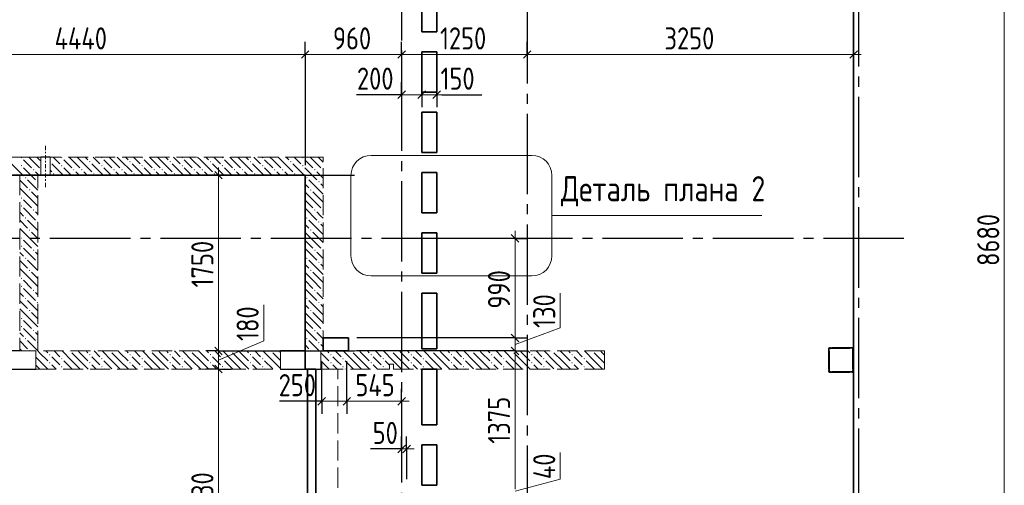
# Model space of a CAD drawing. Header units: millimetres. Extents: x 0 to 43617, y 0 to 59400.
# Tile 21 of 24: x 18022 to 27824, y 43794 to 48426. Entities that reach past the tile are written whole.
import ezdxf

# ---------------------------------------------------------------- set-up
doc = ezdxf.new("R2010")
doc.units = ezdxf.units.MM
doc.linetypes.add('______2', pattern=[270, 200, -70])
doc.linetypes.add('______5', pattern=[1100, 800, -100, 100, -100])
for name, color, linetype, lineweight in [('Standard', 7, 'Continuous', 25), ('ЖБ Балка Вышележаща', 7, 'Continuous', 25), ('Макрос окна_ макрос двери', 7, 'Continuous', 18), ('Оси', 40, '______5', 18), ('Примечания', 7, 'Continuous', 25), ('Размерная выноска', 7, 'Continuous', 13)]:
    doc.layers.add(name, color=color, linetype=linetype, lineweight=lineweight)
for name, color, linetype, lineweight, true_color in [('ЖБ Балка Нижележащая', 7, '______2', 25, 0x8c8cff), ('ЖБ Перекрытие верхний уровень', 7, 'Continuous', 25, 0xe0e0ff), ('ЖБ Стена верхний уровень', 7, 'Continuous', 25, 0x006e00)]:
    doc.layers.add(name, color=color, linetype=linetype, lineweight=lineweight, true_color=true_color)
doc.styles.add('GOST 2.304-81', font='txt')

msp = doc.modelspace()

# ---------------------------------------------------------------- hatches: boundary and pattern name
at = {"layer": 'ЖБ Стена верхний уровень', "linetype": 'Continuous', "lineweight": 18, "transparency": 33554687}
for points in [[(18034.5, 47053.1), (18040.9, 47059.6), (18047.4, 47053.1), (18040.9, 47046.6)], [(18434.5, 47053.1), (18440.9, 47059.6), (18447.4, 47053.1), (18440.9, 47046.6)], [(18834.5, 47053.1), (18840.9, 47059.6), (18847.4, 47053.1), (18840.9, 47046.6)], [(19234.5, 47053.1), (19240.9, 47059.6), (19247.4, 47053.1), (19240.9, 47046.6)], [(19634.5, 47053.1), (19640.9, 47059.6), (19647.4, 47053.1), (19640.9, 47046.6)], [(20034.5, 47053.1), (20040.9, 47059.6), (20047.4, 47053.1), (20040.9, 47046.6)], [(20434.5, 47053.1), (20440.9, 47059.6), (20447.4, 47053.1), (20440.9, 47046.6)], [(20834.5, 47053.1), (20840.9, 47059.6), (20847.4, 47053.1), (20840.9, 47046.6)], [(18034.5, 46973.1), (18040.9, 46979.6), (18047.4, 46973.1), (18040.9, 46966.6)], [(18326.5, 47014.1), (18327.4, 47013.1), (18326.5, 47012.2)], [(18434.5, 46973.1), (18440.9, 46979.6), (18447.4, 46973.1), (18440.9, 46966.6)], [(18714.5, 47013.1), (18721, 47019.6), (18727.4, 47013.1), (18721, 47006.6)], [(18834.5, 46973.1), (18840.9, 46979.6), (18847.4, 46973.1), (18840.9, 46966.6)], [(19114.5, 47013.1), (19121, 47019.6), (19127.4, 47013.1), (19121, 47006.6)], [(19234.5, 46973.1), (19240.9, 46979.6), (19247.4, 46973.1), (19240.9, 46966.6)], [(19514.5, 47013.1), (19521, 47019.6), (19527.4, 47013.1), (19521, 47006.6)], [(19634.5, 46973.1), (19640.9, 46979.6), (19647.4, 46973.1), (19640.9, 46966.6)], [(19914.5, 47013.1), (19921, 47019.6), (19927.4, 47013.1), (19921, 47006.6)], [(20034.5, 46973.1), (20040.9, 46979.6), (20047.4, 46973.1), (20040.9, 46966.6)], [(20314.5, 47013.1), (20321, 47019.6), (20327.4, 47013.1), (20321, 47006.6)], [(20434.5, 46973.1), (20440.9, 46979.6), (20447.4, 46973.1), (20440.9, 46966.6)], [(20714.5, 47013.1), (20721, 47019.6), (20727.4, 47013.1), (20721, 47006.6)], [(20834.5, 46973.1), (20840.9, 46979.6), (20847.4, 46973.1), (20840.9, 46966.6)], [(18074.5, 46853.1), (18081, 46859.6), (18087.5, 46853.1), (18081, 46846.6)], [(18154.4, 46933.1), (18160.9, 46939.6), (18167.4, 46933.1), (18160.9, 46926.6)], [(18354.4, 46893.1), (18360.9, 46899.6), (18367.4, 46893.1), (18360.9, 46886.6)], [(18554.4, 46933.1), (18560.9, 46939.6), (18567.4, 46933.1), (18560.9, 46926.6)], [(18634.5, 46933.1), (18640.9, 46939.6), (18647.4, 46933.1), (18640.9, 46926.6)], [(18754.4, 46893.1), (18760.9, 46899.6), (18767.4, 46893.1), (18760.9, 46886.6)], [(18954.4, 46933.1), (18960.9, 46939.6), (18967.4, 46933.1), (18960.9, 46926.6)], [(19034.5, 46933.1), (19040.9, 46939.6), (19047.4, 46933.1), (19040.9, 46926.6)], [(19154.4, 46893.1), (19160.9, 46899.6), (19167.4, 46893.1), (19160.9, 46886.6)], [(19354.4, 46933.1), (19360.9, 46939.6), (19367.4, 46933.1), (19360.9, 46926.6)], [(19434.5, 46933.1), (19440.9, 46939.6), (19447.4, 46933.1), (19440.9, 46926.6)], [(19554.4, 46893.1), (19560.9, 46899.6), (19567.4, 46893.1), (19560.9, 46886.6)], [(19754.4, 46933.1), (19760.9, 46939.6), (19767.4, 46933.1), (19760.9, 46926.6)], [(19834.5, 46933.1), (19840.9, 46939.6), (19847.4, 46933.1), (19840.9, 46926.6)], [(19954.4, 46893.1), (19960.9, 46899.6), (19967.4, 46893.1), (19960.9, 46886.6)], [(20154.4, 46933.1), (20160.9, 46939.6), (20167.4, 46933.1), (20160.9, 46926.6)], [(20234.5, 46933.1), (20240.9, 46939.6), (20247.4, 46933.1), (20240.9, 46926.6)], [(20354.4, 46893.1), (20360.9, 46899.6), (20367.4, 46893.1), (20360.9, 46886.6)], [(20554.4, 46933.1), (20560.9, 46939.6), (20567.4, 46933.1), (20560.9, 46926.6)], [(20634.5, 46933.1), (20640.9, 46939.6), (20647.4, 46933.1), (20640.9, 46926.6)], [(20754.4, 46893.1), (20760.9, 46899.6), (20767.4, 46893.1), (20760.9, 46886.6)], [(20874.5, 46853.1), (20881, 46859.6), (20887.5, 46853.1), (20881, 46846.6)], [(20954.4, 46933.1), (20960.9, 46939.6), (20967.4, 46933.1), (20960.9, 46926.6)], [(21034.5, 46933.1), (21040.9, 46939.6), (21044, 46936.6), (21044, 46929.7), (21040.9, 46926.6)], [(18194.5, 46813.1), (18201, 46819.6), (18204, 46816.6), (18204, 46809.7), (18201, 46806.6)], [(20994.5, 46813.1), (21001, 46819.6), (21007.5, 46813.1), (21001, 46806.6)], [(18034.5, 46653.1), (18040.9, 46659.6), (18047.4, 46653.1), (18040.9, 46646.6)], [(18114.5, 46733.1), (18121, 46739.6), (18127.5, 46733.1), (18121, 46726.6)], [(20914.5, 46733.1), (20921, 46739.6), (20927.4, 46733.1), (20921, 46726.6)], [(18034.5, 46573.1), (18040.9, 46579.6), (18047.4, 46573.1), (18040.9, 46566.6)], [(18074.5, 46453.1), (18081, 46459.6), (18087.5, 46453.1), (18081, 46446.6)], [(18154.4, 46533.1), (18160.9, 46539.6), (18167.4, 46533.1), (18160.9, 46526.6)], [(20874.5, 46453.1), (20881, 46459.6), (20887.5, 46453.1), (20881, 46446.6)], [(20954.4, 46533.1), (20960.9, 46539.6), (20967.4, 46533.1), (20960.9, 46526.6)], [(21034.5, 46533.1), (21040.9, 46539.6), (21044, 46536.6), (21044, 46529.7), (21040.9, 46526.6)], [(18194.5, 46413.1), (18201, 46419.6), (18204, 46416.6), (18204, 46409.7), (18201, 46406.6)], [(20994.5, 46413.1), (21001, 46419.6), (21007.5, 46413.1), (21001, 46406.6)], [(18114.5, 46333.1), (18121, 46339.6), (18127.5, 46333.1), (18121, 46326.6)], [(20914.5, 46333.1), (20921, 46339.6), (20927.4, 46333.1), (20921, 46326.6)], [(18034.5, 46253.1), (18040.9, 46259.6), (18047.4, 46253.1), (18040.9, 46246.6)], [(18034.5, 46173.1), (18040.9, 46179.6), (18047.4, 46173.1), (18040.9, 46166.6)], [(18154.4, 46133.1), (18160.9, 46139.6), (18167.4, 46133.1), (18160.9, 46126.6)], [(20954.4, 46133.1), (20960.9, 46139.6), (20967.4, 46133.1), (20960.9, 46126.6)], [(21034.5, 46133.1), (21040.9, 46139.6), (21044, 46136.6), (21044, 46129.7), (21040.9, 46126.6)], [(18074.5, 46053.1), (18081, 46059.6), (18087.5, 46053.1), (18081, 46046.6)], [(18194.5, 46013.1), (18201, 46019.6), (18204, 46016.6), (18204, 46009.7), (18201, 46006.6)], [(20874.5, 46053.1), (20881, 46059.6), (20887.5, 46053.1), (20881, 46046.6)], [(20994.5, 46013.1), (21001, 46019.6), (21007.5, 46013.1), (21001, 46006.6)], [(18114.5, 45933.1), (18121, 45939.6), (18127.5, 45933.1), (18121, 45926.6)], [(20914.5, 45933.1), (20921, 45939.6), (20927.4, 45933.1), (20921, 45926.6)], [(18034.5, 45853.1), (18040.9, 45859.6), (18047.4, 45853.1), (18040.9, 45846.6)], [(18034.5, 45773.1), (18040.9, 45779.6), (18047.4, 45773.1), (18040.9, 45766.6)], [(18154.4, 45733.1), (18160.9, 45739.6), (18167.4, 45733.1), (18160.9, 45726.6)], [(20954.4, 45733.1), (20960.9, 45739.6), (20967.4, 45733.1), (20960.9, 45726.6)], [(21034.5, 45733.1), (21040.9, 45739.6), (21044, 45736.6), (21044, 45729.7), (21040.9, 45726.6)], [(18074.5, 45653.1), (18081, 45659.6), (18087.5, 45653.1), (18081, 45646.6)], [(18194.5, 45613.1), (18201, 45619.6), (18204, 45616.6), (18204, 45609.7), (18201, 45606.6)], [(20874.5, 45653.1), (20881, 45659.6), (20887.5, 45653.1), (20881, 45646.6)], [(20994.5, 45613.1), (21001, 45619.6), (21007.5, 45613.1), (21001, 45606.6)], [(18114.5, 45533.1), (18121, 45539.6), (18127.5, 45533.1), (18121, 45526.6)], [(20914.5, 45533.1), (20921, 45539.6), (20927.4, 45533.1), (20921, 45526.6)], [(18034.5, 45453.1), (18040.9, 45459.6), (18047.4, 45453.1), (18040.9, 45446.6)], [(18034.5, 45373.1), (18040.9, 45379.6), (18047.4, 45373.1), (18040.9, 45366.6)], [(18154.4, 45333.1), (18160.9, 45339.6), (18167.4, 45333.1), (18160.9, 45326.6)], [(20954.4, 45333.1), (20960.9, 45339.6), (20967.4, 45333.1), (20960.9, 45326.6)], [(21034.5, 45333.1), (21040.9, 45339.6), (21044, 45336.6), (21044, 45329.7), (21040.9, 45326.6)], [(18074.5, 45253.1), (18081, 45259.6), (18087.5, 45253.1), (18081, 45246.6)], [(18194.5, 45213.1), (18201, 45219.6), (18204, 45216.6), (18204, 45209.7), (18201, 45206.6)], [(20874.5, 45253.1), (20881, 45259.6), (20887.5, 45253.1), (20881, 45246.6)], [(20994.5, 45213.1), (21001, 45219.6), (21007.5, 45213.1), (21001, 45206.6)], [(18114.5, 45133.1), (18121, 45139.6), (18127.5, 45133.1), (18124.3, 45130), (18117.6, 45130)], [(18314.5, 45093.1), (18321, 45099.6), (18327.4, 45093.1), (18321, 45086.6)], [(18524.3, 45130), (18521, 45126.6), (18517.6, 45130)], [(18714.5, 45093.1), (18721, 45099.6), (18727.4, 45093.1), (18721, 45086.6)], [(18924.3, 45130), (18921, 45126.6), (18917.6, 45130)], [(19114.5, 45093.1), (19121, 45099.6), (19127.4, 45093.1), (19121, 45086.6)], [(19324.3, 45130), (19321, 45126.6), (19317.6, 45130)], [(19514.5, 45093.1), (19521, 45099.6), (19527.4, 45093.1), (19521, 45086.6)], [(19724.3, 45130), (19721, 45126.6), (19717.6, 45130)], [(19914.5, 45093.1), (19921, 45099.6), (19927.4, 45093.1), (19921, 45086.6)], [(20124.3, 45130), (20121, 45126.6), (20117.6, 45130)], [(20314.5, 45093.1), (20321, 45099.6), (20327.4, 45093.1), (20321, 45086.6)], [(20524.3, 45130), (20521, 45126.6), (20517.6, 45130)], [(20914.5, 45133.1), (20921, 45139.6), (20927.4, 45133.1), (20924.3, 45130), (20917.6, 45130)], [(21114.5, 45093.1), (21121, 45099.6), (21127.4, 45093.1), (21121, 45086.6)], [(21324.3, 45130), (21321, 45126.6), (21317.6, 45130)], [(21514.5, 45093.1), (21521, 45099.6), (21527.4, 45093.1), (21521, 45086.6)], [(21724.3, 45130), (21721, 45126.6), (21717.6, 45130)], [(21914.5, 45093.1), (21921, 45099.6), (21927.4, 45093.1), (21921, 45086.6)], [(22124.3, 45130), (22121, 45126.6), (22117.6, 45130)], [(22314.5, 45093.1), (22321, 45099.6), (22327.4, 45093.1), (22321, 45086.6)], [(22524.3, 45130), (22521, 45126.6), (22517.6, 45130)], [(22714.5, 45093.1), (22721, 45099.6), (22727.4, 45093.1), (22721, 45086.6)], [(22924.3, 45130), (22921, 45126.6), (22917.6, 45130)], [(23114.5, 45093.1), (23121, 45099.6), (23127.4, 45093.1), (23121, 45086.6)], [(23324.3, 45130), (23321, 45126.6), (23317.6, 45130)], [(23514.5, 45093.1), (23521, 45099.6), (23527.4, 45093.1), (23521, 45086.6)], [(23724.3, 45130), (23721, 45126.6), (23717.6, 45130)], [(26314.5, 45093.1), (26321, 45099.6), (26324, 45096.6), (26324, 45089.7), (26321, 45086.6)], [(18314.5, 45013.1), (18321, 45019.6), (18327.4, 45013.1), (18321, 45006.6)], [(18434.5, 45053.1), (18440.9, 45059.6), (18447.4, 45053.1), (18440.9, 45046.6)], [(18714.5, 45013.1), (18721, 45019.6), (18727.4, 45013.1), (18721, 45006.6)], [(18834.5, 45053.1), (18840.9, 45059.6), (18847.4, 45053.1), (18840.9, 45046.6)], [(19114.5, 45013.1), (19121, 45019.6), (19127.4, 45013.1), (19121, 45006.6)], [(19234.5, 45053.1), (19240.9, 45059.6), (19247.4, 45053.1), (19240.9, 45046.6)], [(19514.5, 45013.1), (19521, 45019.6), (19527.4, 45013.1), (19521, 45006.6)], [(19634.5, 45053.1), (19640.9, 45059.6), (19647.4, 45053.1), (19640.9, 45046.6)], [(19914.5, 45013.1), (19921, 45019.6), (19927.4, 45013.1), (19921, 45006.6)], [(20034.5, 45053.1), (20040.9, 45059.6), (20047.4, 45053.1), (20040.9, 45046.6)], [(20314.5, 45013.1), (20321, 45019.6), (20327.4, 45013.1), (20321, 45006.6)], [(20434.5, 45053.1), (20440.9, 45059.6), (20447.4, 45053.1), (20440.9, 45046.6)], [(21114.5, 45013.1), (21121, 45019.6), (21127.4, 45013.1), (21121, 45006.6)], [(21234.5, 45053.1), (21240.9, 45059.6), (21247.4, 45053.1), (21240.9, 45046.6)], [(21514.5, 45013.1), (21521, 45019.6), (21527.4, 45013.1), (21521, 45006.6)], [(21634.5, 45053.1), (21640.9, 45059.6), (21647.4, 45053.1), (21640.9, 45046.6)], [(21914.5, 45013.1), (21921, 45019.6), (21927.4, 45013.1), (21921, 45006.6)], [(22034.5, 45053.1), (22040.9, 45059.6), (22047.4, 45053.1), (22040.9, 45046.6)], [(22314.5, 45013.1), (22321, 45019.6), (22327.4, 45013.1), (22321, 45006.6)], [(22434.5, 45053.1), (22440.9, 45059.6), (22447.4, 45053.1), (22440.9, 45046.6)], [(22714.5, 45013.1), (22721, 45019.6), (22727.4, 45013.1), (22721, 45006.6)], [(22834.5, 45053.1), (22840.9, 45059.6), (22847.4, 45053.1), (22840.9, 45046.6)], [(23114.5, 45013.1), (23121, 45019.6), (23127.4, 45013.1), (23121, 45006.6)], [(23234.5, 45053.1), (23240.9, 45059.6), (23247.4, 45053.1), (23240.9, 45046.6)], [(23514.5, 45013.1), (23521, 45019.6), (23527.4, 45013.1), (23521, 45006.6)], [(23634.5, 45053.1), (23640.9, 45059.6), (23647.4, 45053.1), (23640.9, 45046.6)], [(26314.5, 45013.1), (26321, 45019.6), (26324, 45016.6), (26324, 45009.7), (26321, 45006.6)], [(18434.5, 44973.1), (18440.9, 44979.6), (18447.4, 44973.1), (18440.9, 44966.6)], [(18834.5, 44973.1), (18840.9, 44979.6), (18847.4, 44973.1), (18840.9, 44966.6)], [(19234.5, 44973.1), (19240.9, 44979.6), (19247.4, 44973.1), (19240.9, 44966.6)], [(19634.5, 44973.1), (19640.9, 44979.6), (19647.4, 44973.1), (19640.9, 44966.6)], [(20034.5, 44973.1), (20040.9, 44979.6), (20047.4, 44973.1), (20040.9, 44966.6)], [(20434.5, 44973.1), (20440.9, 44979.6), (20447.4, 44973.1), (20440.9, 44966.6)], [(21234.5, 44973.1), (21240.9, 44979.6), (21247.4, 44973.1), (21240.9, 44966.6)], [(21634.5, 44973.1), (21640.9, 44979.6), (21647.4, 44973.1), (21640.9, 44966.6)], [(22034.5, 44973.1), (22040.9, 44979.6), (22047.4, 44973.1), (22040.9, 44966.6)], [(22434.5, 44973.1), (22440.9, 44979.6), (22447.4, 44973.1), (22440.9, 44966.6)], [(22834.5, 44973.1), (22840.9, 44979.6), (22847.4, 44973.1), (22840.9, 44966.6)], [(23234.5, 44973.1), (23240.9, 44979.6), (23247.4, 44973.1), (23240.9, 44966.6)], [(23634.5, 44973.1), (23640.9, 44979.6), (23647.4, 44973.1), (23640.9, 44966.6)]]:
    msp.add_hatch(color=7, dxfattribs=at).paths.add_polyline_path(points, flags=16)

# ---------------------------------------------------------------- linework, layer by layer
at = {"layer": 'Standard', "color": 7, "linetype": 'Continuous', "lineweight": 13, "transparency": 33554687}
for p, q in [((27824, 50590), (27824, 41910)), ((20864, 48080), (16424, 48080)), ((21824, 48080), (20864, 48080)), ((23074, 48080), (21824, 48080)), ((26324, 48080), (23074, 48080)), ((26324, 48080), (26399, 48080)), ((21824, 47680), (21749, 47680)), ((21824, 47680), (22024, 47680)), ((22024, 47680), (22174, 47680)), ((22174, 47680), (22249, 47680)), ((20001.5, 46880), (20001.5, 46955)), ((22954, 46250), (22954, 46325)), ((23404, 45360), (23404, 45704.1)), ((20451.5, 45230), (20451.5, 45589.7)), ((22954, 45195), (23404, 45360)), ((20001.5, 45040), (20451.5, 45230)), ((20001.5, 45130), (20001.5, 44950)), ((20001.5, 44950), (20001.5, 42420)), ((21029, 44630), (20954, 44630)), ((21279, 44630), (21029, 44630)), ((21824, 44630), (21279, 44630)), ((21824, 44630), (21899, 44630)), ((21824, 44155), (21749, 44155)), ((21874, 44155), (21824, 44155)), ((21874, 44155), (21949, 44155)), ((23404, 43855), (23404, 44120.9)), ((22954, 43735), (23404, 43855))]:
    msp.add_line(p, q, dxfattribs=at)
at = {"layer": 'Standard', "color": 251, "linetype": 'Continuous', "lineweight": -3, "true_color": 0x656565, "transparency": 33554687}
for p, q in [((20864, 48080), (20864, 48205)), ((21824, 48080), (21824, 48205)), ((23074, 48080), (23074, 48205)), ((26324, 48080), (26324, 48205)), ((20864, 48080), (20864, 47955)), ((20864, 48080), (20864, 46980)), ((21824, 48080), (21824, 47955)), ((21824, 48080), (21824, 47777.8)), ((23074, 48080), (23074, 47955)), ((23074, 48080), (23074, 47813.6)), ((26324, 48080), (26324, 47955)), ((26324, 48080), (26324, 47725.1)), ((21824, 47680), (21824, 47805)), ((22024, 47680), (22024, 47805)), ((22174, 47680), (22174, 47805)), ((21824, 47680), (21824, 47555)), ((22024, 47680), (22024, 47555)), ((22174, 47680), (22174, 47555)), ((20001.5, 46880), (19876.5, 46880)), ((20001.5, 46880), (20126.5, 46880)), ((20001.5, 46880), (21354, 46880)), ((22954, 46250), (22129.6, 46250)), ((22954, 46250), (22829, 46250)), ((22954, 46250), (23079, 46250)), ((22954, 45260), (22829, 45260)), ((22954, 45260), (23079, 45260)), ((20001.5, 45130), (19876.5, 45130)), ((20001.5, 45130), (20126.5, 45130)), ((20001.5, 45130), (21354, 45130)), ((22954, 45130), (22829, 45130)), ((22954, 45130), (23079, 45130)), ((20001.5, 44950), (19876.5, 44950)), ((20001.5, 44950), (20126.5, 44950)), ((20001.5, 44950), (20001.5, 44950)), ((21029, 44630), (21029, 44755)), ((21279, 44630), (21279, 44755)), ((21824, 44630), (21824, 44755)), ((21029, 44630), (21029, 44505)), ((21279, 44630), (21279, 44505)), ((21824, 44630), (21824, 44505)), ((21824, 44630), (21824, 44630)), ((21824, 44155), (21824, 44280)), ((21874, 44155), (21874, 44280)), ((21824, 44155), (21824, 44030)), ((21824, 44155), (21824, 43855)), ((21874, 44155), (21874, 44030)), ((21874, 44155), (21874, 43855))]:
    msp.add_line(p, q, dxfattribs=at)
at = {"layer": 'Standard', "color": 7, "linetype": 'Continuous', "lineweight": 25, "transparency": 33554687}
for p, q in [((20901.5, 48117.5), (20826.5, 48042.5)), ((21861.5, 48117.5), (21786.5, 48042.5)), ((23111.5, 48117.5), (23036.5, 48042.5)), ((26361.5, 48117.5), (26286.5, 48042.5)), ((21786.5, 47642.5), (21861.5, 47717.5)), ((21986.5, 47642.5), (22061.5, 47717.5)), ((22136.5, 47642.5), (22211.5, 47717.5)), ((19964, 46917.5), (20039, 46842.5)), ((22916.5, 46287.5), (22991.5, 46212.5)), ((22916.5, 45297.5), (22991.5, 45222.5)), ((19964, 45167.5), (20039, 45092.5)), ((22916.5, 45167.5), (22991.5, 45092.5)), ((19964, 44987.5), (20039, 44912.5)), ((21066.5, 44667.5), (20991.5, 44592.5)), ((21316.5, 44667.5), (21241.5, 44592.5)), ((21861.5, 44667.5), (21786.5, 44592.5)), ((21861.5, 44192.5), (21786.5, 44117.5)), ((21911.5, 44192.5), (21836.5, 44117.5))]:
    msp.add_line(p, q, dxfattribs=at)
at = {"layer": 'Standard', "color": 7, "linetype": 'Continuous', "lineweight": 13, "transparency": 33554687}
for points in [[(20001.5, 46880), (20001.5, 45676.9), (20001.5, 45676.9), (20001.5, 45606.4), (20001.5, 45606.4), (20001.5, 45130)], [(22954, 46250), (22954, 45470.2), (22954, 45470.2), (22954, 45425.1), (22954, 45425.1), (22954, 45298), (22954, 45298), (22954, 45294.6), (22954, 45294.6), (22954, 45260)], [(22954, 45260), (22954, 45178.9), (22954, 45178.9), (22954, 45130)], [(22954, 45130), (22954, 45100.1), (22954, 45100.1), (22954, 43755)]]:
    msp.add_lwpolyline(points, dxfattribs=at)
at = {"layer": 'Standard', "color": 251, "linetype": 'Continuous', "lineweight": -3, "true_color": 0x656565, "transparency": 33554687}
for points in [[(22954, 45260), (22937, 45260), (22937, 45260), (22937, 45260), (22937, 45260), (22915.4, 45260), (22915.4, 45260), (22906.1, 45260), (22906.1, 45260), (21379, 45260)], [(22954, 45130), (22937, 45130), (22937, 45130), (22937, 45130), (22937, 45130), (22904.5, 45130), (22904.5, 45130), (22890.6, 45130), (22890.6, 45130), (21379, 45130)], [(21029, 44630), (21029, 44647), (21029, 44647), (21029, 45030)], [(21279, 44630), (21279, 44647), (21279, 44647), (21279, 45030)]]:
    msp.add_lwpolyline(points, dxfattribs=at)
at = {"layer": 'ЖБ Балка Вышележаща', "color": 7, "linetype": 'Continuous', "lineweight": 35, "transparency": 33554687}
for p, q in [((20969, 44950), (20889, 44950)), ((20889, 44950), (20889, 42420))]:
    msp.add_line(p, q, dxfattribs=at)
at = {"layer": 'ЖБ Балка Нижележащая', "color": 251, "linetype": '______2', "lineweight": 18, "true_color": 0x656565, "transparency": 33554687}
for p, q in [((21189, 44950), (20969, 44950)), ((20969, 44950), (20969, 42420)), ((21189, 42420), (21189, 44950))]:
    msp.add_line(p, q, dxfattribs=at)
at = {"layer": 'ЖБ Перекрытие верхний уровень', "color": 7, "linetype": 'Continuous', "lineweight": 35, "transparency": 33554687}
for p, q in [((26324, 41910), (26324, 50590)), ((22024, 48305), (22024, 48705)), ((22174, 48705), (22174, 48305)), ((22174, 48305), (22024, 48305)), ((22024, 47705), (22024, 48105)), ((22024, 48105), (22174, 48105)), ((22174, 48105), (22174, 47705)), ((22174, 47705), (22024, 47705)), ((22024, 47105), (22024, 47505)), ((22024, 47505), (22174, 47505)), ((22174, 47505), (22174, 47105)), ((22174, 47105), (22024, 47105)), ((20864, 46880), (16424, 46880)), ((20864, 45130), (20864, 46880)), ((22024, 46505), (22024, 46905)), ((22024, 46905), (22174, 46905)), ((22174, 46905), (22174, 46505)), ((22174, 46505), (22024, 46505)), ((22024, 45905), (22024, 46305)), ((22024, 46305), (22174, 46305)), ((22174, 46305), (22174, 45905)), ((22174, 45905), (22024, 45905)), ((22024, 45150), (22024, 45705)), ((22024, 45705), (22174, 45705)), ((22174, 45705), (22174, 45150)), ((21294, 45260), (21044, 45260)), ((21044, 45260), (21044, 45130)), ((21294, 45130), (21294, 45260)), ((20864, 44950), (20864, 45130)), ((21044, 45130), (21294, 45130)), ((22174, 45150), (22024, 45150)), ((20969, 44950), (20864, 44950)), ((20969, 42420), (20969, 44950)), ((22024, 44395), (22024, 44950)), ((22024, 44950), (22174, 44950)), ((22174, 44950), (22174, 44395)), ((22174, 44395), (22024, 44395)), ((22024, 43795), (22024, 44195)), ((22024, 44195), (22174, 44195)), ((22174, 44195), (22174, 43795)), ((22174, 43795), (22024, 43795))]:
    msp.add_line(p, q, dxfattribs=at)
at = {"layer": 'ЖБ Стена верхний уровень', "color": 251, "linetype": '______2', "lineweight": 13, "true_color": 0x656565, "transparency": 33554687}
for p, q in [((18024, 47060), (17894, 47060)), ((18204, 47060), (18024, 47060)), ((18231.5, 47060), (18204, 47060)), ((18231.5, 47060), (18231.5, 46880)), ((18326.5, 46880), (18326.5, 47060)), ((20864, 47060), (18326.5, 47060)), ((21044, 47060), (20864, 47060)), ((21044, 45130), (21044, 47060)), ((17894, 46880), (18024, 46880)), ((18024, 46880), (18024, 45130)), ((18204, 46880), (18231.5, 46880)), ((18204, 45130), (18204, 46880)), ((18326.5, 46880), (20864, 46880)), ((20864, 46880), (20864, 45130)), ((18024, 45130), (18184, 45130)), ((18184, 44950), (18184, 45130)), ((20619, 45130), (18204, 45130)), ((20619, 45130), (20619, 44950)), ((21019, 45130), (20864, 45130)), ((21019, 44950), (21019, 45130)), ((22024, 45130), (21044, 45130)), ((23844, 45130), (22024, 45130)), ((23844, 44950), (23844, 45130)), ((26074.3, 45148.5), (26074, 45145)), ((26074, 45145), (26074, 44935)), ((26075.2, 45151.8), (26074.3, 45148.5)), ((26076.7, 45155), (26075.2, 45151.8)), ((26078.7, 45157.8), (26076.7, 45155)), ((26081.1, 45160.3), (26078.7, 45157.8)), ((26084, 45162.3), (26081.1, 45160.3)), ((26087.2, 45163.8), (26084, 45162.3)), ((26084, 45145), (26084.1, 45146.7)), ((26084, 44935), (26084, 45145)), ((26084.1, 45146.7), (26084.6, 45148.4)), ((26084.6, 45148.4), (26085.3, 45150)), ((26085.3, 45150), (26086.3, 45151.4)), ((26086.3, 45151.4), (26087.6, 45152.7)), ((26090.5, 45164.7), (26087.2, 45163.8)), ((26087.6, 45152.7), (26089, 45153.7)), ((26089, 45153.7), (26090.6, 45154.4)), ((26094, 45165), (26090.5, 45164.7)), ((26090.6, 45154.4), (26092.3, 45154.8)), ((26092.3, 45154.8), (26094, 45155)), ((26304, 45165), (26094, 45165)), ((26094, 45155), (26304, 45155)), ((26307.5, 45164.7), (26304, 45165)), ((26304, 45155), (26305.7, 45154.8)), ((26305.7, 45154.8), (26307.4, 45154.4)), ((26307.4, 45154.4), (26309, 45153.7)), ((26310.8, 45163.8), (26307.5, 45164.7)), ((26309, 45153.7), (26310.4, 45152.7)), ((26310.4, 45152.7), (26311.7, 45151.4)), ((26314, 45162.3), (26310.8, 45163.8)), ((26311.7, 45151.4), (26312.7, 45150)), ((26312.7, 45150), (26313.4, 45148.4)), ((26313.4, 45148.4), (26313.8, 45146.7)), ((26313.8, 45146.7), (26314, 45145)), ((26316.9, 45160.3), (26314, 45162.3)), ((26314, 45145), (26314, 44935)), ((26319.3, 45157.8), (26316.9, 45160.3)), ((26321.3, 45155), (26319.3, 45157.8)), ((26322.8, 45151.8), (26321.3, 45155)), ((26323.7, 45148.5), (26322.8, 45151.8)), ((26324, 45145), (26323.7, 45148.5)), ((26324, 44935), (26324, 45145)), ((21744, 45000), (21704, 45000)), ((21704, 45000), (21704, 44950)), ((21744, 44950), (21744, 45000)), ((18184, 44950), (20619, 44950)), ((21019, 44950), (21044, 44950)), ((21044, 44950), (21704, 44950)), ((21744, 44950), (22024, 44950)), ((22024, 44950), (23844, 44950)), ((26074, 44935), (26074.3, 44931.5)), ((26074.3, 44931.5), (26075.2, 44928.2)), ((26075.2, 44928.2), (26076.7, 44925)), ((26076.7, 44925), (26078.7, 44922.1)), ((26078.7, 44922.1), (26081.1, 44919.7)), ((26081.1, 44919.7), (26084, 44917.7)), ((26084.1, 44933.3), (26084, 44935)), ((26084, 44917.7), (26087.2, 44916.2)), ((26084.6, 44931.6), (26084.1, 44933.3)), ((26085.3, 44930), (26084.6, 44931.6)), ((26086.3, 44928.6), (26085.3, 44930)), ((26087.6, 44927.3), (26086.3, 44928.6)), ((26087.2, 44916.2), (26090.5, 44915.3)), ((26089, 44926.3), (26087.6, 44927.3)), ((26090.6, 44925.6), (26089, 44926.3)), ((26090.5, 44915.3), (26094, 44915)), ((26092.3, 44925.1), (26090.6, 44925.6)), ((26094, 44925), (26092.3, 44925.1)), ((26304, 44925), (26094, 44925)), ((26094, 44915), (26304, 44915)), ((26305.7, 44925.1), (26304, 44925)), ((26304, 44915), (26307.5, 44915.3)), ((26307.4, 44925.6), (26305.7, 44925.1)), ((26309, 44926.3), (26307.4, 44925.6)), ((26307.5, 44915.3), (26310.8, 44916.2)), ((26310.4, 44927.3), (26309, 44926.3)), ((26311.7, 44928.6), (26310.4, 44927.3)), ((26310.8, 44916.2), (26314, 44917.7)), ((26312.7, 44930), (26311.7, 44928.6)), ((26313.4, 44931.6), (26312.7, 44930)), ((26313.8, 44933.3), (26313.4, 44931.6)), ((26314, 44935), (26313.8, 44933.3)), ((26314, 44917.7), (26316.9, 44919.7)), ((26316.9, 44919.7), (26319.3, 44922.1)), ((26319.3, 44922.1), (26321.3, 44925)), ((26321.3, 44925), (26322.8, 44928.2)), ((26322.8, 44928.2), (26323.7, 44931.5)), ((26323.7, 44931.5), (26324, 44935))]:
    msp.add_line(p, q, dxfattribs=at)
at = {"layer": 'ЖБ Стена верхний уровень', "color": 9, "linetype": 'Continuous', "lineweight": 18, "true_color": 0xc7c7c7, "transparency": 33554687}
for p, q in [((18140.9, 47033.1), (18114.1, 47060)), ((18194.1, 47060), (18204, 47050.1)), ((18204, 47050.1), (18221, 47033.1)), ((18381, 47033.1), (18354.1, 47060)), ((18540.9, 47033.1), (18514.1, 47060)), ((18594.1, 47060), (18621, 47033.1)), ((18674.1, 47060), (18701, 47033.1)), ((18781, 47033.1), (18754.1, 47060)), ((18940.9, 47033.1), (18914.1, 47060)), ((18994.1, 47060), (19021, 47033.1)), ((19074.1, 47060), (19101, 47033.1)), ((19181, 47033.1), (19154.1, 47060)), ((19340.9, 47033.1), (19314.1, 47060)), ((19394.1, 47060), (19421, 47033.1)), ((19474.1, 47060), (19501, 47033.1)), ((19581, 47033.1), (19554.1, 47060)), ((19740.9, 47033.1), (19714.1, 47060)), ((19794.1, 47060), (19821, 47033.1)), ((19874.1, 47060), (19901, 47033.1)), ((19981, 47033.1), (19954.1, 47060)), ((20140.9, 47033.1), (20114.1, 47060)), ((20194.1, 47060), (20221, 47033.1)), ((20274.1, 47060), (20301, 47033.1)), ((20381, 47033.1), (20354.1, 47060)), ((20540.9, 47033.1), (20514.1, 47060)), ((20594.1, 47060), (20621, 47033.1)), ((20674.1, 47060), (20701, 47033.1)), ((20781, 47033.1), (20754.1, 47060)), ((20940.9, 47033.1), (20914.1, 47060)), ((20994.1, 47060), (21021, 47033.1)), ((17940.9, 46993.1), (18024, 46910.1)), ((18060.9, 47033.1), (18140.9, 46953.1)), ((18060.9, 46953.1), (18181, 46833.1)), ((18140.9, 47033.1), (18204, 46970.1)), ((18204, 46970.1), (18221, 46953.1)), ((18221, 47033.1), (18231.5, 47022.6)), ((18340.9, 46993.1), (18454.1, 46880)), ((18421, 46993.1), (18381, 47033.1)), ((18460.9, 47033.1), (18540.9, 46953.1)), ((18460.9, 46953.1), (18534.1, 46880)), ((18540.9, 47033.1), (18621, 46953.1)), ((18621, 47033.1), (18740.9, 46913.1)), ((18740.9, 46993.1), (18854.1, 46880)), ((18821, 46993.1), (18781, 47033.1)), ((18860.9, 47033.1), (18940.9, 46953.1)), ((18860.9, 46953.1), (18934.1, 46880)), ((18940.9, 47033.1), (19021, 46953.1)), ((19021, 47033.1), (19140.9, 46913.1)), ((19140.9, 46993.1), (19254.1, 46880)), ((19221, 46993.1), (19181, 47033.1)), ((19260.9, 47033.1), (19340.9, 46953.1)), ((19260.9, 46953.1), (19334.1, 46880)), ((19340.9, 47033.1), (19421, 46953.1)), ((19421, 47033.1), (19540.9, 46913.1)), ((19540.9, 46993.1), (19654.1, 46880)), ((19621, 46993.1), (19581, 47033.1)), ((19660.9, 47033.1), (19740.9, 46953.1)), ((19660.9, 46953.1), (19734.1, 46880)), ((19740.9, 47033.1), (19821, 46953.1)), ((19821, 47033.1), (19940.9, 46913.1)), ((19940.9, 46993.1), (20054.1, 46880)), ((20021, 46993.1), (19981, 47033.1)), ((20060.9, 47033.1), (20140.9, 46953.1)), ((20060.9, 46953.1), (20134.1, 46880)), ((20140.9, 47033.1), (20221, 46953.1)), ((20221, 47033.1), (20340.9, 46913.1)), ((20340.9, 46993.1), (20454.1, 46880)), ((20421, 46993.1), (20381, 47033.1)), ((20460.9, 47033.1), (20540.9, 46953.1)), ((20460.9, 46953.1), (20534.1, 46880)), ((20540.9, 47033.1), (20621, 46953.1)), ((20621, 47033.1), (20740.9, 46913.1)), ((20740.9, 46993.1), (20854.1, 46880)), ((20821, 46993.1), (20781, 47033.1)), ((20860.9, 47033.1), (20864, 47030.1)), ((20860.9, 46953.1), (20864, 46950.1)), ((20864, 47030.1), (20940.9, 46953.1)), ((20864, 46950.1), (20981, 46833.1)), ((20940.9, 47033.1), (21021, 46953.1)), ((21021, 47033.1), (21044, 47010.1)), ((18024, 46910.1), (18060.9, 46873.1)), ((18204, 46890.1), (18181, 46913.1)), ((18326.5, 46927.6), (18340.9, 46913.1)), ((18614.1, 46880), (18581, 46913.1)), ((18660.9, 46913.1), (18694.1, 46880)), ((19014.1, 46880), (18981, 46913.1)), ((19060.9, 46913.1), (19094.1, 46880)), ((19414.1, 46880), (19381, 46913.1)), ((19460.9, 46913.1), (19494.1, 46880)), ((19814.1, 46880), (19781, 46913.1)), ((19860.9, 46913.1), (19894.1, 46880)), ((20214.1, 46880), (20181, 46913.1)), ((20260.9, 46913.1), (20294.1, 46880)), ((20614.1, 46880), (20581, 46913.1)), ((20660.9, 46913.1), (20694.1, 46880)), ((21021, 46873.1), (20981, 46913.1)), ((21044, 46850.1), (21021, 46873.1)), ((18024, 46830.1), (18101, 46753.1)), ((18204, 46730.1), (18101, 46833.1)), ((20864, 46790.1), (20901, 46753.1)), ((21021, 46713.1), (20901, 46833.1)), ((21021, 46793.1), (21044, 46770.1)), ((18140.9, 46633.1), (18024, 46750.1)), ((18140.9, 46713.1), (18204, 46650.1)), ((20940.9, 46633.1), (20864, 46710.1)), ((20940.9, 46713.1), (21021, 46633.1)), ((21021, 46713.1), (21044, 46690.1)), ((18060.9, 46633.1), (18140.9, 46553.1)), ((18140.9, 46633.1), (18204, 46570.1)), ((20864, 46630.1), (20940.9, 46553.1)), ((20940.9, 46633.1), (21021, 46553.1)), ((21021, 46633.1), (21044, 46610.1)), ((18024, 46510.1), (18060.9, 46473.1)), ((18060.9, 46553.1), (18181, 46433.1)), ((18204, 46490.1), (18181, 46513.1)), ((20864, 46550.1), (20981, 46433.1)), ((21021, 46473.1), (20981, 46513.1)), ((21044, 46450.1), (21021, 46473.1)), ((18024, 46430.1), (18101, 46353.1)), ((18204, 46330.1), (18101, 46433.1)), ((20864, 46390.1), (20901, 46353.1)), ((21021, 46313.1), (20901, 46433.1)), ((21021, 46393.1), (21044, 46370.1)), ((18140.9, 46233.1), (18024, 46350.1)), ((18140.9, 46313.1), (18204, 46250.1)), ((20940.9, 46233.1), (20864, 46310.1)), ((20940.9, 46313.1), (21021, 46233.1)), ((21021, 46313.1), (21044, 46290.1)), ((18060.9, 46233.1), (18140.9, 46153.1)), ((18140.9, 46233.1), (18204, 46170.1)), ((20864, 46230.1), (20940.9, 46153.1)), ((20940.9, 46233.1), (21021, 46153.1)), ((21021, 46233.1), (21044, 46210.1)), ((18024, 46110.1), (18060.9, 46073.1)), ((18060.9, 46153.1), (18181, 46033.1)), ((18204, 46090.1), (18181, 46113.1)), ((20864, 46150.1), (20981, 46033.1)), ((21021, 46073.1), (20981, 46113.1)), ((21044, 46050.1), (21021, 46073.1)), ((18024, 46030.1), (18101, 45953.1)), ((18204, 45930.1), (18101, 46033.1)), ((20864, 45990.1), (20901, 45953.1)), ((21021, 45913.1), (20901, 46033.1)), ((21021, 45993.1), (21044, 45970.1)), ((18140.9, 45833.1), (18024, 45950.1)), ((18140.9, 45913.1), (18204, 45850.1)), ((20940.9, 45833.1), (20864, 45910.1)), ((20940.9, 45913.1), (21021, 45833.1)), ((21021, 45913.1), (21044, 45890.1)), ((18060.9, 45833.1), (18140.9, 45753.1)), ((18140.9, 45833.1), (18204, 45770.1)), ((20864, 45830.1), (20940.9, 45753.1)), ((20940.9, 45833.1), (21021, 45753.1)), ((21021, 45833.1), (21044, 45810.1)), ((18024, 45710.1), (18060.9, 45673.1)), ((18060.9, 45753.1), (18181, 45633.1)), ((18204, 45690.1), (18181, 45713.1)), ((20864, 45750.1), (20981, 45633.1)), ((21021, 45673.1), (20981, 45713.1)), ((18024, 45630.1), (18101, 45553.1)), ((18204, 45530.1), (18101, 45633.1)), ((20864, 45590.1), (20901, 45553.1)), ((21021, 45513.1), (20901, 45633.1)), ((21044, 45650.1), (21021, 45673.1)), ((21021, 45593.1), (21044, 45570.1)), ((18140.9, 45433.1), (18024, 45550.1)), ((18140.9, 45513.1), (18204, 45450.1)), ((20940.9, 45433.1), (20864, 45510.1)), ((20940.9, 45513.1), (21021, 45433.1)), ((21021, 45513.1), (21044, 45490.1)), ((18060.9, 45433.1), (18140.9, 45353.1)), ((18140.9, 45433.1), (18204, 45370.1)), ((20864, 45430.1), (20940.9, 45353.1)), ((20940.9, 45433.1), (21021, 45353.1)), ((21021, 45433.1), (21044, 45410.1)), ((18024, 45310.1), (18060.9, 45273.1)), ((18060.9, 45353.1), (18181, 45233.1)), ((18204, 45290.1), (18181, 45313.1)), ((20864, 45350.1), (20981, 45233.1)), ((21021, 45273.1), (20981, 45313.1)), ((18024, 45230.1), (18101, 45153.1)), ((18204, 45130.1), (18101, 45233.1)), ((20864, 45190.1), (20901, 45153.1)), ((21004.1, 45130), (20901, 45233.1)), ((21044, 45250.1), (21021, 45273.1)), ((21021, 45193.1), (21044, 45170.1)), ((18044.1, 45130), (18024, 45150.1)), ((18221, 45113.1), (18204.1, 45130)), ((18221, 45113.1), (18301, 45033.1)), ((18284.1, 45130), (18301, 45113.1)), ((18364.1, 45130), (18421, 45073.1)), ((18540.9, 45033.1), (18444.1, 45130)), ((18540.9, 45113.1), (18621, 45033.1)), ((18621, 45113.1), (18604.1, 45130)), ((18621, 45113.1), (18701, 45033.1)), ((18684.1, 45130), (18701, 45113.1)), ((18764.1, 45130), (18821, 45073.1)), ((18940.9, 45033.1), (18844.1, 45130)), ((18940.9, 45113.1), (19021, 45033.1)), ((19021, 45113.1), (19004.1, 45130)), ((19021, 45113.1), (19101, 45033.1)), ((19084.1, 45130), (19101, 45113.1)), ((19164.1, 45130), (19221, 45073.1)), ((19340.9, 45033.1), (19244.1, 45130)), ((19340.9, 45113.1), (19421, 45033.1)), ((19421, 45113.1), (19404.1, 45130)), ((19421, 45113.1), (19501, 45033.1)), ((19484.1, 45130), (19501, 45113.1)), ((19564.1, 45130), (19621, 45073.1)), ((19740.9, 45033.1), (19644.1, 45130)), ((19740.9, 45113.1), (19821, 45033.1)), ((19821, 45113.1), (19804.1, 45130)), ((19821, 45113.1), (19901, 45033.1)), ((19884.1, 45130), (19901, 45113.1)), ((19964.1, 45130), (20021, 45073.1)), ((20140.9, 45033.1), (20044.1, 45130)), ((20140.9, 45113.1), (20221, 45033.1)), ((20221, 45113.1), (20204.1, 45130)), ((20221, 45113.1), (20301, 45033.1)), ((20284.1, 45130), (20301, 45113.1)), ((20364.1, 45130), (20421, 45073.1)), ((20540.9, 45033.1), (20444.1, 45130)), ((20540.9, 45113.1), (20619, 45035.1)), ((20619, 45115.1), (20604.1, 45130)), ((21021, 45113.1), (21019, 45115.1)), ((21021, 45113.1), (21044, 45090.1)), ((21044, 45090.1), (21101, 45033.1)), ((21084.1, 45130), (21101, 45113.1)), ((21164.1, 45130), (21221, 45073.1)), ((21340.9, 45033.1), (21244.1, 45130)), ((21340.9, 45113.1), (21421, 45033.1)), ((21421, 45113.1), (21404.1, 45130)), ((21421, 45113.1), (21501, 45033.1)), ((21484.1, 45130), (21501, 45113.1)), ((21564.1, 45130), (21621, 45073.1)), ((21740.9, 45033.1), (21644.1, 45130)), ((21740.9, 45113.1), (21821, 45033.1)), ((21821, 45113.1), (21804.1, 45130)), ((21821, 45113.1), (21901, 45033.1)), ((21884.1, 45130), (21901, 45113.1)), ((21964.1, 45130), (22021, 45073.1)), ((22140.9, 45033.1), (22044.1, 45130)), ((22140.9, 45113.1), (22221, 45033.1)), ((22221, 45113.1), (22204.1, 45130)), ((22221, 45113.1), (22301, 45033.1)), ((22284.1, 45130), (22301, 45113.1)), ((22364.1, 45130), (22421, 45073.1)), ((22540.9, 45033.1), (22444.1, 45130)), ((22540.9, 45113.1), (22621, 45033.1)), ((22621, 45113.1), (22604.1, 45130)), ((22621, 45113.1), (22701, 45033.1)), ((22684.1, 45130), (22701, 45113.1)), ((22764.1, 45130), (22821, 45073.1)), ((22940.9, 45033.1), (22844.1, 45130)), ((22940.9, 45113.1), (23021, 45033.1)), ((23021, 45113.1), (23004.1, 45130)), ((23021, 45113.1), (23101, 45033.1)), ((23084.1, 45130), (23101, 45113.1)), ((23164.1, 45130), (23221, 45073.1)), ((23340.9, 45033.1), (23244.1, 45130)), ((23340.9, 45113.1), (23421, 45033.1)), ((23421, 45113.1), (23404.1, 45130)), ((23421, 45113.1), (23501, 45033.1)), ((23484.1, 45130), (23501, 45113.1)), ((23564.1, 45130), (23621, 45073.1)), ((23740.9, 45033.1), (23644.1, 45130)), ((23740.9, 45113.1), (23821, 45033.1)), ((23821, 45113.1), (23804.1, 45130)), ((23821, 45113.1), (23844, 45090.1)), ((26084, 45090.1), (26074, 45100.1)), ((26089.6, 45164.5), (26099.1, 45155)), ((26179.1, 45155), (26169.1, 45165)), ((26249.1, 45165), (26259.1, 45155)), ((18184, 45070.1), (18221, 45033.1)), ((18184, 44990.1), (18221, 44953.1)), ((18221, 45033.1), (18304.1, 44950)), ((18381, 45033.1), (18340.9, 45073.1)), ((18340.9, 44993.1), (18384.1, 44950)), ((18421, 44993.1), (18381, 45033.1)), ((18460.9, 45033.1), (18540.9, 44953.1)), ((18540.9, 45033.1), (18621, 44953.1)), ((18621, 45033.1), (18704.1, 44950)), ((18781, 45033.1), (18740.9, 45073.1)), ((18740.9, 44993.1), (18784.1, 44950)), ((18821, 44993.1), (18781, 45033.1)), ((18860.9, 45033.1), (18940.9, 44953.1)), ((18940.9, 45033.1), (19021, 44953.1)), ((19021, 45033.1), (19104.1, 44950)), ((19181, 45033.1), (19140.9, 45073.1)), ((19140.9, 44993.1), (19184.1, 44950)), ((19221, 44993.1), (19181, 45033.1)), ((19260.9, 45033.1), (19340.9, 44953.1)), ((19340.9, 45033.1), (19421, 44953.1)), ((19421, 45033.1), (19504.1, 44950)), ((19581, 45033.1), (19540.9, 45073.1)), ((19540.9, 44993.1), (19584.1, 44950)), ((19621, 44993.1), (19581, 45033.1)), ((19660.9, 45033.1), (19740.9, 44953.1)), ((19740.9, 45033.1), (19821, 44953.1)), ((19821, 45033.1), (19904.1, 44950)), ((19981, 45033.1), (19940.9, 45073.1)), ((19940.9, 44993.1), (19984.1, 44950)), ((20021, 44993.1), (19981, 45033.1)), ((20060.9, 45033.1), (20140.9, 44953.1)), ((20140.9, 45033.1), (20221, 44953.1)), ((20221, 45033.1), (20304.1, 44950)), ((20381, 45033.1), (20340.9, 45073.1)), ((20340.9, 44993.1), (20384.1, 44950)), ((20421, 44993.1), (20381, 45033.1)), ((20460.9, 45033.1), (20540.9, 44953.1)), ((20540.9, 45033.1), (20619, 44955.1)), ((21019, 45035.1), (21021, 45033.1)), ((21021, 45033.1), (21044, 45010.1)), ((21044, 45010.1), (21104.1, 44950)), ((21181, 45033.1), (21140.9, 45073.1)), ((21140.9, 44993.1), (21184.1, 44950)), ((21221, 44993.1), (21181, 45033.1)), ((21260.9, 45033.1), (21340.9, 44953.1)), ((21340.9, 45033.1), (21421, 44953.1)), ((21421, 45033.1), (21504.1, 44950)), ((21581, 45033.1), (21540.9, 45073.1)), ((21540.9, 44993.1), (21584.1, 44950)), ((21621, 44993.1), (21581, 45033.1)), ((21660.9, 45033.1), (21704, 44990.1)), ((21740.9, 45033.1), (21821, 44953.1)), ((21821, 45033.1), (21904.1, 44950)), ((21981, 45033.1), (21940.9, 45073.1)), ((21940.9, 44993.1), (21984.1, 44950)), ((22021, 44993.1), (21981, 45033.1)), ((22060.9, 45033.1), (22140.9, 44953.1)), ((22140.9, 45033.1), (22221, 44953.1)), ((22221, 45033.1), (22304.1, 44950)), ((22381, 45033.1), (22340.9, 45073.1)), ((22340.9, 44993.1), (22384.1, 44950)), ((22421, 44993.1), (22381, 45033.1)), ((22460.9, 45033.1), (22540.9, 44953.1)), ((22540.9, 45033.1), (22621, 44953.1)), ((22621, 45033.1), (22704.1, 44950)), ((22781, 45033.1), (22740.9, 45073.1)), ((22740.9, 44993.1), (22784.1, 44950)), ((22821, 44993.1), (22781, 45033.1)), ((22860.9, 45033.1), (22940.9, 44953.1)), ((22940.9, 45033.1), (23021, 44953.1)), ((23021, 45033.1), (23104.1, 44950)), ((23181, 45033.1), (23140.9, 45073.1)), ((23140.9, 44993.1), (23184.1, 44950)), ((23221, 44993.1), (23181, 45033.1)), ((23260.9, 45033.1), (23340.9, 44953.1)), ((23340.9, 45033.1), (23421, 44953.1)), ((23421, 45033.1), (23504.1, 44950)), ((23581, 45033.1), (23540.9, 45073.1)), ((23540.9, 44993.1), (23584.1, 44950)), ((23621, 44993.1), (23581, 45033.1)), ((23660.9, 45033.1), (23740.9, 44953.1)), ((23740.9, 45033.1), (23821, 44953.1)), ((23821, 45033.1), (23844, 45010.1)), ((26074, 45020.1), (26084, 45010.1)), ((18460.9, 44953.1), (18464.1, 44950)), ((18860.9, 44953.1), (18864.1, 44950)), ((19260.9, 44953.1), (19264.1, 44950)), ((19660.9, 44953.1), (19664.1, 44950)), ((20060.9, 44953.1), (20064.1, 44950)), ((20460.9, 44953.1), (20464.1, 44950)), ((21019, 44955.1), (21021, 44953.1)), ((21260.9, 44953.1), (21264.1, 44950)), ((21660.9, 44953.1), (21664.1, 44950)), ((22060.9, 44953.1), (22064.1, 44950)), ((22460.9, 44953.1), (22464.1, 44950)), ((22860.9, 44953.1), (22864.1, 44950)), ((23260.9, 44953.1), (23264.1, 44950)), ((23660.9, 44953.1), (23664.1, 44950)), ((26074, 44940.1), (26099.1, 44915)), ((26314, 44940.1), (26323.5, 44930.6))]:
    msp.add_line(p, q, dxfattribs=at)
at = {"layer": 'ЖБ Стена верхний уровень', "color": 251, "linetype": '______2', "lineweight": 13, "true_color": 0x656565, "transparency": 33554687}
for points in [[(18279, 47129.8), (18279, 47171.6), (18279, 47129.8)], [(18279, 47113.2), (18279, 47097), (18279, 47113.2)], [(18279, 47038), (18279, 47079.8), (18279, 47038)], [(18279, 47022.5), (18279, 47006.2), (18279, 47022.5)], [(18279, 46947.5), (18279, 46989.3), (18279, 46947.5)], [(18279, 46931), (18279, 46914.7), (18279, 46931)], [(18279, 46855.7), (18279, 46897.5), (18279, 46855.7)], [(18279, 46840.2), (18279, 46823.9), (18279, 46840.2)], [(18279, 46761.2), (18279, 46803), (18279, 46761.2)]]:
    msp.add_lwpolyline(points, dxfattribs=at)
at = {"layer": 'ЖБ Стена верхний уровень', "color": 9, "linetype": 'Continuous', "lineweight": 18, "true_color": 0xc7c7c7, "transparency": 33554687}
msp.add_lwpolyline([(18214.1, 46880), (18214.1, 46880), (18204, 46890.1)], dxfattribs=at)
at = {"layer": 'Макрос окна_ макрос двери', "color": 7, "linetype": 'Continuous', "lineweight": -3, "transparency": 33554687}
for p, q in [((18326.5, 47060), (18231.5, 47060)), ((18299, 47060), (18259, 47060)), ((18231.5, 46880), (18259, 46880)), ((18259, 46880), (18299, 46880)), ((18259, 46880), (18326.5, 46880)), ((18024, 45130), (17784, 45130)), ((20864, 45130), (20619, 45130)), ((17784, 44950), (18184, 44950)), ((20619, 44950), (21019, 44950))]:
    msp.add_line(p, q, dxfattribs=at)
at = {"layer": 'Оси', "color": 8, "linetype": '______5', "lineweight": -3, "transparency": 33554687}
for p, q in [((21824, 57820), (21824, 7100)), ((26374, 50960), (26374, 7100)), ((23074, 50790), (23074, 7100)), ((26824, 46250), (4600, 46250))]:
    msp.add_line(p, q, dxfattribs=at)
at = {"layer": 'Примечания', "color": 7, "linetype": 'Continuous', "lineweight": 13, "transparency": 33554687}
for p, q in [((23120.5, 47076.8), (21520.5, 47076.8)), ((21320.5, 46876.8), (21320.5, 46076.8)), ((23320.5, 46076.8), (23320.5, 46876.8)), ((23320.5, 46476.8), (25410, 46476.8)), ((21520.5, 45876.8), (23120.5, 45876.8))]:
    msp.add_line(p, q, dxfattribs=at)
for centre, start, end in [((21520.5, 46876.8), 90, 180), ((23120.5, 46876.8), 0, 90), ((21520.5, 46076.8), 180, 270), ((23120.5, 46076.8), 270, 0)]:
    msp.add_arc(centre, 200, start, end, dxfattribs=at)
at = {"layer": 'Размерная выноска', "color": 7, "linetype": 'Continuous', "lineweight": 25, "transparency": 33554687}
for p, q in [((21824, 47680), (21374, 47680)), ((22224, 47680), (22624, 47680)), ((21029, 44630), (20609, 44630)), ((21824, 44155), (21514, 44155))]:
    msp.add_line(p, q, dxfattribs=at)
at = {"layer": 'Размерная выноска', "color": 7, "linetype": 'Continuous', "lineweight": 35, "transparency": 33554687}
msp.add_lwpolyline([(16924, 42420), (20969, 42420), (20969, 44950), (20864, 44950), (20864, 46880), (16424, 46880), (16424, 45130), (16924, 45130), (16924, 42420)], dxfattribs=at)

# ---------------------------------------------------------------- texts
at = {"layer": 'Standard', "color": 7, "linetype": 'Continuous', "lineweight": 25, "transparency": 33554687, "char_height": 220, "attachment_point": 7, "style": 'GOST 2.304-81'}
for s, insert, width in [('4440', (18370.3, 48130), 672.622), ('960', (21140.7, 48130), 531.96), ('1250', (22206.6, 48130), 610.165), ('3250', (24441, 48130), 641.476), ('200', (21379.9, 47730), 531.967), ('150', (22211.5, 47730), 469.509), ('250', (20600.5, 44680), 516.396), ('545', (21363.9, 44680), 500.826), ('50', (21536.2, 44205), 375.735)]:
    msp.add_mtext(s, dxfattribs=dict(at, insert=insert, width=width))
at = {"layer": 'Standard', "color": 7, "linetype": 'Continuous', "lineweight": 25, "transparency": 33554687, "char_height": 220, "attachment_point": 7, "rotation": 90, "style": 'GOST 2.304-81'}
for s, insert, width in [('8680', (27774, 45976.3), 672.622), ('1750', (19951.5, 45762.6), 610.165), ('990', (22904, 45551.7), 531.967), ('130', (23354, 45360), 469.509), ('180', (20401.5, 45230), 485.085), ('1375', (22904, 44208), 594.595), ('40', (23354, 43855), 391.311), ('2530', (19951.5, 43427), 641.476)]:
    msp.add_mtext(s, dxfattribs=dict(at, insert=insert, width=width))
at = {"layer": 'Примечания', "color": 7, "linetype": 'Continuous', "lineweight": 25, "transparency": 33554687, "insert": (23410, 46568.4), "char_height": 250, "width": 2150.14, "attachment_point": 7, "style": 'GOST 2.304-81'}
msp.add_mtext('Деталь\\~плана\\~2', dxfattribs=at)

doc.saveas('drawing.dxf')
